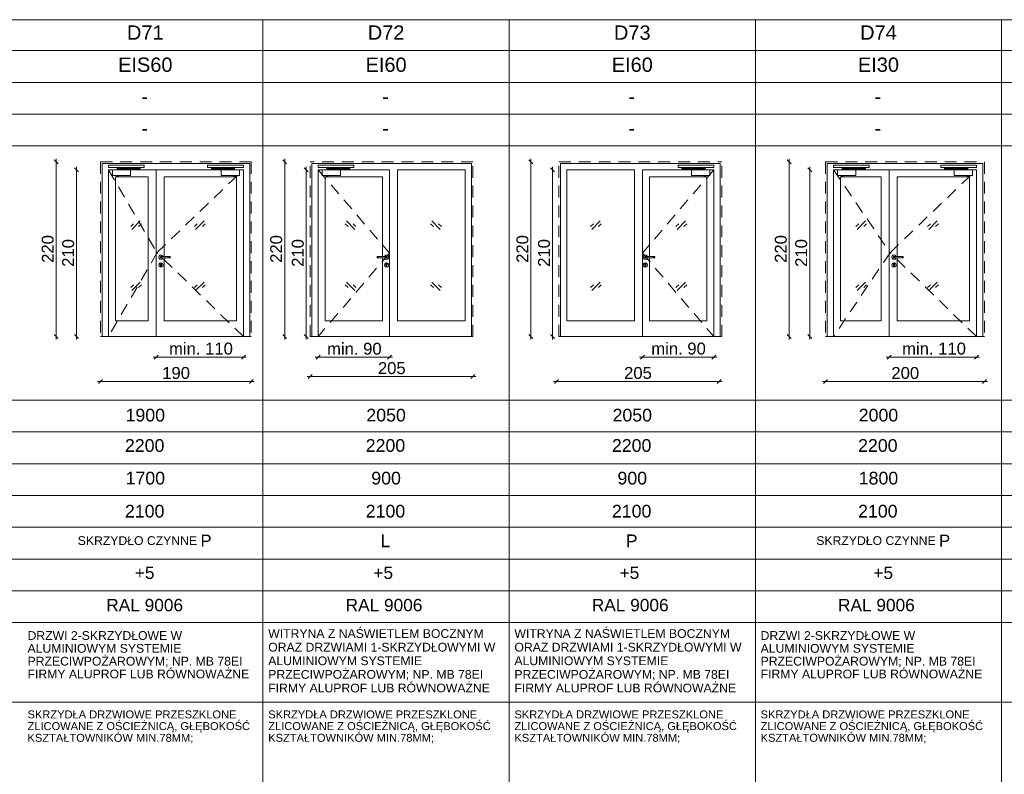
# Paper-space layout 'A-57 ZESTAWIENIE STOLARKI PROJEKTOWANEJ' of a CAD drawing. Header units: millimetres. Extents: x 0 to 900, y 0 to 1010.
# Tile 48 of 63: x 549 to 673, y 506 to 601. Entities that reach past the tile are written whole.
import ezdxf
from ezdxf.xclip import XClip

# ---------------------------------------------------------------- set-up
doc = ezdxf.new("R2010")
doc.units = ezdxf.units.MM
doc.header["$MEASUREMENT"] = 0
doc.header["$XCLIPFRAME"] = 0
doc.linetypes.add('LINIE_3', pattern=[25, 15, -10])
doc.linetypes.add('Przer. długie kreski', pattern=[2.5, 1.5, -1])
doc.layers.add('0_Nr_pióra__1', color=7, linetype='Continuous', lineweight=20)
for name, color, linetype, lineweight, true_color in [('0_Nr_pióra__30', 7, 'Continuous', 5, 0x878787), ('0_Nr_pióra__7', 7, 'Continuous', 18, 0x171717), ('0_Nr_pióra__8', 7, 'Continuous', 13, 0x4c4c4c), ('0_Nr_pióra__94', 7, 'Continuous', 5, 0x3b3b3b)]:
    doc.layers.add(name, color=color, linetype=linetype, lineweight=lineweight, true_color=true_color)
doc.layers.add('A_podrys', color=7, linetype='Continuous')
doc.styles.add('STYL_AUTOMATYCZNY_1', font='arial.ttf')

# ---------------------------------------------------------------- blocks, each defined once
blk = doc.blocks.new('Rysunek_1_1', base_point=(-2089.9, -1946.74))
at = {"layer": '0_Nr_pióra__1', "color": 7, "linetype": 'Continuous', "lineweight": 20}
for p, q in [((553.81, 582.72), (553.31, 583.22)), ((553.56, 582.97), (553.56, 583.34)), ((553.56, 560.97), (553.56, 582.97)), ((582.58, 582.72), (582.08, 583.22)), ((582.33, 582.97), (582.33, 583.34)), ((582.33, 560.97), (582.33, 582.97)), ((613.58, 582.72), (613.08, 583.22)), ((613.33, 582.97), (613.33, 583.34)), ((613.33, 560.97), (613.33, 582.97)), ((646.12, 582.72), (645.62, 583.22)), ((645.87, 582.97), (645.87, 583.34)), ((645.87, 560.97), (645.87, 582.97)), ((556.38, 581.72), (555.88, 582.22)), ((556.13, 581.97), (556.13, 582.34)), ((556.13, 560.97), (556.13, 581.97)), ((585.3, 581.72), (584.8, 582.22)), ((585.05, 581.97), (585.05, 582.34)), ((585.05, 560.97), (585.05, 581.97)), ((616.3, 581.72), (615.8, 582.22)), ((616.05, 581.97), (616.05, 582.34)), ((616.05, 560.97), (616.05, 581.97)), ((648.69, 581.72), (648.19, 582.22)), ((648.44, 581.97), (648.44, 582.34)), ((648.44, 560.97), (648.44, 581.97)), ((553.31, 561.22), (553.81, 560.72)), ((553.56, 560.59), (553.56, 560.97)), ((555.88, 561.22), (556.38, 560.72)), ((556.13, 560.59), (556.13, 560.97)), ((582.08, 561.22), (582.58, 560.72)), ((582.33, 560.59), (582.33, 560.97)), ((584.8, 561.22), (585.3, 560.72)), ((585.05, 560.59), (585.05, 560.97)), ((613.08, 561.22), (613.58, 560.72)), ((613.33, 560.59), (613.33, 560.97)), ((615.8, 561.22), (616.3, 560.72)), ((616.05, 560.59), (616.05, 560.97)), ((645.62, 561.22), (646.12, 560.72)), ((645.87, 560.59), (645.87, 560.97)), ((648.19, 561.22), (648.69, 560.72)), ((648.44, 560.59), (648.44, 560.97)), ((565.77, 558.39), (566.15, 558.39)), ((566.4, 558.64), (565.9, 558.14)), ((566.15, 558.39), (577.13, 558.39)), ((576.88, 558.14), (577.38, 558.64)), ((577.13, 558.39), (577.5, 558.39)), ((586.54, 558.37), (586.16, 558.37)), ((586.79, 558.62), (586.29, 558.12)), ((595.54, 558.37), (586.54, 558.37)), ((595.29, 558.12), (595.79, 558.62)), ((595.91, 558.37), (595.54, 558.37)), ((626.99, 558.39), (627.37, 558.39)), ((627.62, 558.64), (627.12, 558.14)), ((627.37, 558.39), (636.37, 558.39)), ((636.12, 558.14), (636.62, 558.64)), ((636.37, 558.39), (636.74, 558.39)), ((658.46, 558.39), (658.09, 558.39)), ((658.71, 558.64), (658.21, 558.14)), ((669.44, 558.39), (658.46, 558.39)), ((669.19, 558.14), (669.69, 558.64)), ((669.82, 558.39), (669.44, 558.39)), ((559.38, 555.57), (558.88, 555.07)), ((577.88, 555.07), (578.38, 555.57)), ((585.16, 555.93), (585.54, 555.93)), ((585.79, 556.18), (585.29, 555.68)), ((585.54, 555.93), (606.04, 555.93)), ((605.79, 555.68), (606.29, 556.18)), ((606.04, 555.93), (606.41, 555.93)), ((616.79, 555.57), (616.29, 555.07)), ((636.79, 555.07), (637.29, 555.57)), ((650.69, 555.57), (650.19, 555.07)), ((670.19, 555.07), (670.69, 555.57)), ((558.75, 555.32), (559.13, 555.32)), ((559.13, 555.32), (578.13, 555.32)), ((578.13, 555.32), (578.5, 555.32)), ((616.16, 555.32), (616.54, 555.32)), ((616.54, 555.32), (637.04, 555.32)), ((637.04, 555.32), (637.41, 555.32)), ((650.44, 555.32), (650.07, 555.32)), ((670.44, 555.32), (650.44, 555.32)), ((670.82, 555.32), (670.44, 555.32))]:
    blk.add_line(p, q, dxfattribs=at)
at = {"layer": '0_Nr_pióra__30', "color": 252, "linetype": 'Przer. długie kreski', "lineweight": 5, "true_color": 0x878787}
for p, q in [((559.13, 582.97), (578.13, 582.97)), ((559.13, 582.97), (559.13, 560.97)), ((578.13, 582.97), (578.13, 560.97)), ((606.04, 582.97), (585.54, 582.97)), ((585.54, 560.97), (585.54, 582.97)), ((606.04, 560.97), (606.04, 582.97)), ((616.87, 582.97), (637.37, 582.97)), ((616.87, 560.97), (616.87, 582.97)), ((637.37, 560.97), (637.37, 582.97)), ((650.44, 582.97), (670.44, 582.97)), ((650.44, 582.97), (650.44, 560.97)), ((670.44, 582.97), (670.44, 560.97)), ((560.13, 581.97), (566.25, 571.53)), ((566.25, 571.53), (577.13, 581.97)), ((586.54, 581.97), (595.54, 571.47)), ((636.37, 581.97), (627.37, 571.47)), ((651.44, 581.97), (658.56, 571.53)), ((658.56, 571.53), (669.44, 581.97)), ((566.25, 571.53), (560.13, 560.97)), ((577.13, 560.97), (566.25, 571.53)), ((595.54, 571.47), (586.54, 560.97)), ((627.37, 571.47), (636.37, 560.97)), ((658.56, 571.53), (651.44, 560.97)), ((669.44, 560.97), (658.56, 571.53))]:
    blk.add_line(p, q, dxfattribs=at)
at = {"layer": '0_Nr_pióra__30', "color": 252, "linetype": 'Continuous', "lineweight": 5, "true_color": 0x878787}
for p, q in [((559.33, 582.77), (577.93, 582.77)), ((559.33, 582.77), (559.33, 560.97)), ((577.93, 582.77), (577.93, 560.97)), ((605.84, 582.77), (585.74, 582.77)), ((585.74, 560.97), (585.74, 582.77)), ((605.84, 560.97), (605.84, 582.77)), ((617.07, 582.77), (637.17, 582.77)), ((617.07, 560.97), (617.07, 582.77)), ((637.17, 560.97), (637.17, 582.77)), ((650.64, 582.77), (670.24, 582.77)), ((650.64, 582.77), (650.64, 560.97)), ((670.24, 582.77), (670.24, 560.97)), ((560.13, 581.97), (560.13, 560.97)), ((577.13, 581.97), (560.13, 581.97)), ((566.15, 560.97), (566.15, 581.97)), ((577.13, 581.97), (577.13, 560.97)), ((586.54, 560.97), (586.54, 581.97)), ((586.54, 581.97), (595.54, 581.97)), ((595.54, 581.97), (595.54, 560.97)), ((596.54, 562.97), (596.54, 581.97)), ((596.54, 581.97), (605.04, 581.97)), ((605.04, 562.97), (605.04, 581.97)), ((617.87, 562.97), (617.87, 581.97)), ((626.37, 581.97), (617.87, 581.97)), ((626.37, 562.97), (626.37, 581.97)), ((627.37, 581.97), (627.37, 560.97)), ((636.37, 581.97), (627.37, 581.97)), ((636.37, 560.97), (636.37, 581.97)), ((651.44, 581.97), (651.44, 560.97)), ((669.44, 581.97), (651.44, 581.97)), ((658.46, 560.97), (658.46, 581.97)), ((669.44, 581.97), (669.44, 560.97)), ((561.01, 562.97), (561.01, 581.09)), ((561.01, 581.09), (565.15, 581.09)), ((565.15, 581.09), (565.15, 562.97)), ((567.15, 581.09), (567.15, 571.07)), ((576.25, 581.09), (567.15, 581.09)), ((576.25, 562.97), (576.25, 581.09)), ((587.42, 562.97), (587.42, 581.09)), ((587.42, 581.09), (594.66, 581.09)), ((594.66, 581.09), (594.66, 571.07)), ((628.25, 581.09), (628.25, 571.07)), ((635.49, 581.09), (628.25, 581.09)), ((635.49, 562.97), (635.49, 581.09)), ((652.32, 562.97), (652.32, 581.09)), ((652.32, 581.09), (657.46, 581.09)), ((657.46, 581.09), (657.46, 562.97)), ((659.46, 581.09), (659.46, 571.07)), ((668.56, 581.09), (659.46, 581.09)), ((668.56, 562.97), (668.56, 581.09)), ((563.09, 574.47), (564.15, 575.53)), ((571.12, 574.47), (572.18, 575.53)), ((591.16, 574.47), (590.1, 575.53)), ((601.92, 574.47), (600.86, 575.53)), ((620.99, 574.47), (622.05, 575.53)), ((631.74, 574.47), (632.81, 575.53)), ((654.4, 574.47), (655.46, 575.53)), ((663.43, 574.47), (664.5, 575.53)), ((562.94, 574.83), (563.3, 575.18)), ((563.94, 574.83), (564.3, 575.18)), ((570.97, 574.83), (571.33, 575.18)), ((571.97, 574.83), (572.33, 575.18)), ((590.31, 574.83), (589.95, 575.18)), ((591.31, 574.83), (590.95, 575.18)), ((601.06, 574.83), (600.71, 575.18)), ((602.06, 574.83), (601.71, 575.18)), ((620.84, 574.83), (621.2, 575.18)), ((621.84, 574.83), (622.2, 575.18)), ((631.6, 574.83), (631.95, 575.18)), ((632.6, 574.83), (632.95, 575.18)), ((654.26, 574.83), (654.61, 575.18)), ((655.26, 574.83), (655.61, 575.18)), ((663.29, 574.83), (663.64, 575.18)), ((664.29, 574.83), (664.64, 575.18)), ((566.51, 571.1), (566.48, 570.97)), ((566.48, 570.97), (566.51, 570.83)), ((566.61, 571.2), (566.51, 571.1)), ((566.51, 570.83), (566.61, 570.73)), ((566.75, 571.24), (566.61, 571.2)), ((566.61, 570.73), (566.75, 570.7)), ((566.68, 571.04), (566.65, 570.97)), ((566.65, 570.97), (566.68, 570.9)), ((566.69, 571.04), (566.66, 570.97)), ((566.66, 570.97), (566.69, 570.9)), ((566.75, 571.07), (566.68, 571.04)), ((566.68, 570.9), (566.75, 570.87)), ((566.74, 571.04), (566.72, 570.97)), ((566.72, 570.97), (566.74, 570.9)), ((566.88, 571.2), (566.75, 571.24)), ((566.75, 571.07), (567.85, 571.07)), ((566.75, 570.87), (567.85, 570.87)), ((566.75, 570.7), (566.88, 570.73)), ((566.81, 571.04), (566.8, 570.97)), ((566.8, 570.97), (566.81, 570.9)), ((566.98, 571.1), (566.88, 571.2)), ((566.88, 570.73), (566.98, 570.83)), ((566.99, 571.07), (566.98, 571.1)), ((566.98, 570.83), (566.99, 570.87)), ((567.15, 570.87), (567.15, 562.97)), ((567.78, 571.04), (567.79, 570.97)), ((567.79, 570.97), (567.78, 570.9)), ((567.85, 571.07), (567.92, 571.04)), ((567.85, 571.04), (567.88, 570.97)), ((567.88, 570.97), (567.85, 570.9)), ((567.92, 570.9), (567.85, 570.87)), ((567.9, 571.04), (567.93, 570.97)), ((567.93, 570.97), (567.9, 570.9)), ((567.92, 571.04), (567.95, 570.97)), ((567.95, 570.97), (567.92, 570.9)), ((593.99, 571.04), (593.96, 570.97)), ((593.96, 570.97), (593.99, 570.9)), ((594, 571.04), (593.98, 570.97)), ((593.98, 570.97), (594, 570.9)), ((594.06, 571.07), (593.99, 571.04)), ((593.99, 570.9), (594.06, 570.87)), ((594.05, 571.04), (594.03, 570.97)), ((594.03, 570.97), (594.05, 570.9)), ((595.16, 571.07), (594.06, 571.07)), ((595.16, 570.87), (594.06, 570.87)), ((594.12, 571.04), (594.11, 570.97)), ((594.11, 570.97), (594.12, 570.9)), ((594.66, 570.87), (594.66, 562.97)), ((594.92, 571.07), (594.93, 571.1)), ((594.93, 570.83), (594.92, 570.87)), ((594.93, 571.1), (595.02, 571.2)), ((595.02, 570.73), (594.93, 570.83)), ((595.02, 571.2), (595.16, 571.24)), ((595.16, 570.7), (595.02, 570.73)), ((595.09, 571.04), (595.11, 570.97)), ((595.11, 570.97), (595.09, 570.9)), ((595.16, 571.24), (595.29, 571.2)), ((595.16, 571.07), (595.23, 571.04)), ((595.23, 570.9), (595.16, 570.87)), ((595.29, 570.73), (595.16, 570.7)), ((595.17, 571.04), (595.19, 570.97)), ((595.19, 570.97), (595.17, 570.9)), ((595.21, 571.04), (595.24, 570.97)), ((595.24, 570.97), (595.21, 570.9)), ((595.23, 571.04), (595.26, 570.97)), ((595.26, 570.97), (595.23, 570.9)), ((595.29, 571.2), (595.39, 571.1)), ((595.39, 570.83), (595.29, 570.73)), ((595.39, 571.1), (595.43, 570.97)), ((595.43, 570.97), (595.39, 570.83)), ((627.51, 571.1), (627.48, 570.97)), ((627.48, 570.97), (627.51, 570.83)), ((627.61, 571.2), (627.51, 571.1)), ((627.51, 570.83), (627.61, 570.73)), ((627.75, 571.24), (627.61, 571.2)), ((627.61, 570.73), (627.75, 570.7)), ((627.68, 571.04), (627.65, 570.97)), ((627.65, 570.97), (627.68, 570.9)), ((627.69, 571.04), (627.66, 570.97)), ((627.66, 570.97), (627.69, 570.9)), ((627.75, 571.07), (627.68, 571.04)), ((627.68, 570.9), (627.75, 570.87)), ((627.74, 571.04), (627.72, 570.97)), ((627.72, 570.97), (627.74, 570.9)), ((627.88, 571.2), (627.75, 571.24)), ((627.75, 571.07), (628.85, 571.07)), ((627.75, 570.87), (628.85, 570.87)), ((627.75, 570.7), (627.88, 570.73)), ((627.81, 571.04), (627.8, 570.97)), ((627.8, 570.97), (627.81, 570.9)), ((627.98, 571.1), (627.88, 571.2)), ((627.88, 570.73), (627.98, 570.83)), ((627.99, 571.07), (627.98, 571.1)), ((627.98, 570.83), (627.99, 570.87)), ((628.25, 570.87), (628.25, 562.97)), ((628.78, 571.04), (628.79, 570.97)), ((628.79, 570.97), (628.78, 570.9)), ((628.85, 571.07), (628.92, 571.04)), ((628.85, 571.04), (628.87, 570.97)), ((628.87, 570.97), (628.85, 570.9)), ((628.92, 570.9), (628.85, 570.87)), ((628.9, 571.04), (628.93, 570.97)), ((628.93, 570.97), (628.9, 570.9)), ((628.92, 571.04), (628.95, 570.97)), ((628.95, 570.97), (628.92, 570.9)), ((658.83, 571.1), (658.79, 570.97)), ((658.79, 570.97), (658.83, 570.83)), ((658.93, 571.2), (658.83, 571.1)), ((658.83, 570.83), (658.93, 570.73)), ((659.06, 571.24), (658.93, 571.2)), ((658.93, 570.73), (659.06, 570.7)), ((658.99, 571.04), (658.96, 570.97)), ((658.96, 570.97), (658.99, 570.9)), ((659.01, 571.04), (658.98, 570.97)), ((658.98, 570.97), (659.01, 570.9)), ((659.06, 571.07), (658.99, 571.04)), ((658.99, 570.9), (659.06, 570.87)), ((659.06, 571.04), (659.03, 570.97)), ((659.03, 570.97), (659.06, 570.9)), ((659.2, 571.2), (659.06, 571.24)), ((659.06, 571.07), (660.16, 571.07)), ((659.06, 570.87), (660.16, 570.87)), ((659.06, 570.7), (659.2, 570.73)), ((659.13, 571.04), (659.12, 570.97)), ((659.12, 570.97), (659.13, 570.9)), ((659.3, 571.1), (659.2, 571.2)), ((659.2, 570.73), (659.3, 570.83)), ((659.31, 571.07), (659.3, 571.1)), ((659.3, 570.83), (659.31, 570.87)), ((659.46, 570.87), (659.46, 562.97)), ((660.1, 571.04), (660.11, 570.97)), ((660.11, 570.97), (660.1, 570.9)), ((660.16, 571.07), (660.23, 571.04)), ((660.23, 570.9), (660.16, 570.87)), ((660.17, 571.04), (660.19, 570.97)), ((660.19, 570.97), (660.17, 570.9)), ((660.22, 571.04), (660.25, 570.97)), ((660.25, 570.97), (660.22, 570.9)), ((660.23, 571.04), (660.26, 570.97)), ((660.26, 570.97), (660.23, 570.9)), ((566.51, 570.1), (566.48, 569.97)), ((566.48, 569.97), (566.51, 569.83)), ((566.61, 570.2), (566.51, 570.1)), ((566.51, 569.83), (566.61, 569.73)), ((566.75, 570.24), (566.61, 570.2)), ((566.61, 569.73), (566.75, 569.7)), ((566.67, 570.06), (566.69, 570.12)), ((566.7, 570.01), (566.67, 570.06)), ((566.69, 570.12), (566.75, 570.14)), ((566.7, 570.01), (566.7, 569.84)), ((566.7, 569.84), (566.71, 569.81)), ((566.71, 569.81), (566.75, 569.79)), ((566.88, 570.2), (566.75, 570.24)), ((566.75, 570.14), (566.8, 570.12)), ((566.75, 569.79), (566.78, 569.81)), ((566.75, 569.7), (566.88, 569.73)), ((566.78, 569.81), (566.8, 569.84)), ((566.8, 570.12), (566.82, 570.06)), ((566.8, 569.84), (566.8, 570.01)), ((566.98, 570.1), (566.88, 570.2)), ((566.88, 569.73), (566.98, 569.83)), ((567.02, 569.97), (566.98, 570.1)), ((566.98, 569.83), (567.02, 569.97)), ((594.89, 569.97), (594.93, 570.1)), ((594.93, 569.83), (594.89, 569.97)), ((594.93, 570.1), (595.02, 570.2)), ((595.02, 569.73), (594.93, 569.83)), ((595.02, 570.2), (595.16, 570.24)), ((595.16, 569.7), (595.02, 569.73)), ((595.08, 570.06), (595.11, 570.12)), ((595.11, 570.01), (595.08, 570.06)), ((595.11, 570.12), (595.16, 570.14)), ((595.11, 570.01), (595.11, 569.84)), ((595.11, 569.84), (595.12, 569.81)), ((595.12, 569.81), (595.16, 569.79)), ((595.16, 570.24), (595.29, 570.2)), ((595.16, 570.14), (595.21, 570.12)), ((595.16, 569.79), (595.19, 569.81)), ((595.29, 569.73), (595.16, 569.7)), ((595.19, 569.81), (595.21, 569.84)), ((595.21, 570.12), (595.23, 570.06)), ((595.23, 570.06), (595.21, 570.01)), ((595.21, 569.84), (595.21, 570.01)), ((595.29, 570.2), (595.39, 570.1)), ((595.39, 569.83), (595.29, 569.73)), ((595.39, 570.1), (595.43, 569.97)), ((595.43, 569.97), (595.39, 569.83)), ((627.51, 570.1), (627.48, 569.97)), ((627.48, 569.97), (627.51, 569.83)), ((627.61, 570.2), (627.51, 570.1)), ((627.51, 569.83), (627.61, 569.73)), ((627.75, 570.24), (627.61, 570.2)), ((627.61, 569.73), (627.75, 569.7)), ((627.69, 570.12), (627.67, 570.06)), ((627.67, 570.06), (627.7, 570.01)), ((627.75, 570.14), (627.69, 570.12)), ((627.7, 569.84), (627.7, 570.01)), ((627.71, 569.81), (627.7, 569.84)), ((627.75, 569.79), (627.71, 569.81)), ((627.88, 570.2), (627.75, 570.24)), ((627.8, 570.12), (627.75, 570.14)), ((627.78, 569.81), (627.75, 569.79)), ((627.75, 569.7), (627.88, 569.73)), ((627.8, 569.84), (627.78, 569.81)), ((627.82, 570.06), (627.8, 570.12)), ((627.8, 570.01), (627.82, 570.06)), ((627.8, 570.01), (627.8, 569.84)), ((627.98, 570.1), (627.88, 570.2)), ((627.88, 569.73), (627.98, 569.83)), ((628.02, 569.97), (627.98, 570.1)), ((627.98, 569.83), (628.02, 569.97)), ((658.83, 570.1), (658.79, 569.97)), ((658.79, 569.97), (658.83, 569.83)), ((658.93, 570.2), (658.83, 570.1)), ((658.83, 569.83), (658.93, 569.73)), ((659.06, 570.24), (658.93, 570.2)), ((658.93, 569.73), (659.06, 569.7)), ((658.99, 570.06), (659.01, 570.12)), ((659.01, 570.01), (658.99, 570.06)), ((659.01, 570.12), (659.06, 570.14)), ((659.01, 570.01), (659.01, 569.84)), ((659.01, 569.84), (659.03, 569.81)), ((659.03, 569.81), (659.06, 569.79)), ((659.2, 570.2), (659.06, 570.24)), ((659.06, 570.14), (659.12, 570.12)), ((659.06, 569.79), (659.1, 569.81)), ((659.06, 569.7), (659.2, 569.73)), ((659.1, 569.81), (659.11, 569.84)), ((659.11, 569.84), (659.11, 570.01)), ((659.12, 570.12), (659.14, 570.06)), ((659.3, 570.1), (659.2, 570.2)), ((659.2, 569.73), (659.3, 569.83)), ((659.33, 569.97), (659.3, 570.1)), ((659.3, 569.83), (659.33, 569.97)), ((562.94, 567.13), (563.3, 567.48)), ((563.09, 566.77), (564.15, 567.84)), ((563.94, 567.13), (564.3, 567.48)), ((570.97, 567.13), (571.33, 567.48)), ((571.12, 566.77), (572.18, 567.84)), ((571.97, 567.13), (572.33, 567.48)), ((590.31, 567.13), (589.95, 567.48)), ((591.16, 566.77), (590.1, 567.84)), ((591.31, 567.13), (590.95, 567.48)), ((601.06, 567.13), (600.71, 567.48)), ((601.92, 566.77), (600.86, 567.84)), ((602.06, 567.13), (601.71, 567.48)), ((620.84, 567.13), (621.2, 567.48)), ((620.99, 566.77), (622.05, 567.84)), ((621.84, 567.13), (622.2, 567.48)), ((631.6, 567.13), (631.95, 567.48)), ((631.74, 566.77), (632.81, 567.84)), ((632.6, 567.13), (632.95, 567.48)), ((654.26, 567.13), (654.61, 567.48)), ((654.4, 566.77), (655.46, 567.84)), ((655.26, 567.13), (655.61, 567.48)), ((663.29, 567.13), (663.64, 567.48)), ((663.43, 566.77), (664.5, 567.84)), ((664.29, 567.13), (664.64, 567.48)), ((565.15, 562.97), (561.01, 562.97)), ((567.15, 562.97), (576.25, 562.97)), ((594.66, 562.97), (587.42, 562.97)), ((596.54, 562.97), (605.04, 562.97)), ((626.37, 562.97), (617.87, 562.97)), ((628.25, 562.97), (635.49, 562.97)), ((657.46, 562.97), (652.32, 562.97)), ((659.46, 562.97), (668.56, 562.97)), ((559.13, 560.97), (578.13, 560.97)), ((606.04, 560.97), (585.54, 560.97)), ((616.87, 560.97), (637.37, 560.97)), ((650.44, 560.97), (670.44, 560.97))]:
    blk.add_line(p, q, dxfattribs=at)
at = {"layer": '0_Nr_pióra__8', "color": 251, "linetype": 'LINIE_3', "lineweight": 13, "true_color": 0x4c4c4c, "flags": 128}
for points in [[(564.63, 582.24), (564.63, 582.54), (560.13, 582.54), (560.13, 582.24)], [(562.93, 581.97), (560.63, 581.97), (560.63, 581.24), (562.93, 581.24)], [(561.23, 581.99), (561.23, 582.17), (564.03, 582.17), (564.03, 582.22), (564.14, 582.22), (564.14, 582.08), (561.32, 582.08), (561.32, 581.99)], [(561.31, 581.99), (561.23, 581.99), (561.23, 581.97), (561.31, 581.97)], [(564.05, 582.22), (564.13, 582.22), (564.13, 582.24), (564.05, 582.24)], [(572.63, 582.24), (572.63, 582.54), (577.13, 582.54), (577.13, 582.24)], [(573.21, 582.22), (573.12, 582.22), (573.12, 582.24), (573.21, 582.24)], [(576.03, 581.99), (576.03, 582.17), (573.22, 582.17), (573.22, 582.22), (573.12, 582.22), (573.12, 582.08), (575.94, 582.08), (575.94, 581.99)], [(574.32, 581.97), (576.63, 581.97), (576.63, 581.24), (574.32, 581.24)], [(575.95, 581.99), (576.02, 581.99), (576.02, 581.97), (575.95, 581.97)], [(591.04, 582.24), (591.04, 582.54), (586.54, 582.54), (586.54, 582.24)], [(589.35, 581.97), (587.04, 581.97), (587.04, 581.24), (589.35, 581.24)], [(587.64, 581.99), (587.64, 582.17), (590.45, 582.17), (590.45, 582.22), (590.55, 582.22), (590.55, 582.08), (587.73, 582.08), (587.73, 581.99)], [(587.72, 581.99), (587.64, 581.99), (587.64, 581.97), (587.72, 581.97)], [(590.46, 582.22), (590.54, 582.22), (590.54, 582.24), (590.46, 582.24)], [(631.87, 582.24), (631.87, 582.54), (636.37, 582.54), (636.37, 582.24)], [(635.27, 581.99), (635.27, 582.17), (632.46, 582.17), (632.46, 582.22), (632.35, 582.22), (632.35, 582.08), (635.18, 582.08), (635.18, 581.99)], [(632.45, 582.22), (632.36, 582.22), (632.36, 582.24), (632.45, 582.24)], [(633.56, 581.97), (635.87, 581.97), (635.87, 581.24), (633.56, 581.24)], [(635.19, 581.99), (635.26, 581.99), (635.26, 581.97), (635.19, 581.97)], [(655.94, 582.24), (655.94, 582.54), (651.44, 582.54), (651.44, 582.24)], [(654.25, 581.97), (651.94, 581.97), (651.94, 581.24), (654.25, 581.24)], [(652.54, 581.99), (652.54, 582.17), (655.35, 582.17), (655.35, 582.22), (655.45, 582.22), (655.45, 582.08), (652.63, 582.08), (652.63, 581.99)], [(652.62, 581.99), (652.55, 581.99), (652.55, 581.97), (652.62, 581.97)], [(655.36, 582.22), (655.45, 582.22), (655.45, 582.24), (655.36, 582.24)], [(664.94, 582.24), (664.94, 582.54), (669.44, 582.54), (669.44, 582.24)], [(668.34, 581.99), (668.34, 582.17), (665.54, 582.17), (665.54, 582.22), (665.43, 582.22), (665.43, 582.08), (668.25, 582.08), (668.25, 581.99)], [(665.52, 582.22), (665.44, 582.22), (665.44, 582.24), (665.52, 582.24)], [(666.64, 581.97), (668.94, 581.97), (668.94, 581.24), (666.64, 581.24)], [(668.26, 581.99), (668.34, 581.99), (668.34, 581.97), (668.26, 581.97)]]:
    blk.add_lwpolyline(points, close=True, dxfattribs=at)
for points in [[(561.38, 581.24), (561.1, 581.24), (561.1, 581.22, 0.458316), (561.38, 581.22)], [(575.88, 581.24), (576.16, 581.24), (576.16, 581.22, -0.458316), (575.88, 581.22)], [(587.79, 581.24), (587.51, 581.24), (587.51, 581.22, 0.458316), (587.79, 581.22)], [(635.12, 581.24), (635.39, 581.24), (635.39, 581.22, -0.458316), (635.12, 581.22)], [(652.69, 581.24), (652.41, 581.24), (652.41, 581.22, 0.458316), (652.69, 581.22)], [(668.19, 581.24), (668.47, 581.24), (668.47, 581.22, -0.458316), (668.19, 581.22)]]:
    blk.add_lwpolyline(points, format="xyb", close=True, dxfattribs=at)
at = {"layer": '0_Nr_pióra__94', "color": 250, "linetype": 'Continuous', "lineweight": 5, "true_color": 0x3b3b3b}
for p, q in [((50.6, 600.86), (887.6, 600.86)), ((579.6, 600.86), (579.6, 410.47)), ((610.6, 600.86), (610.6, 410.47)), ((641.6, 600.86), (641.6, 410.47)), ((672.6, 600.86), (672.6, 410.47)), ((887.6, 596.97), (50.6, 596.97)), ((887.6, 592.97), (50.6, 592.97)), ((887.6, 588.97), (50.6, 588.97)), ((887.6, 584.97), (50.6, 584.97)), ((50.6, 552.97), (887.6, 552.97)), ((49.45, 548.97), (887.6, 548.97)), ((50.6, 544.97), (887.6, 544.97)), ((49.45, 540.97), (887.6, 540.97)), ((50.6, 536.97), (887.6, 536.97)), ((35.27, 532.97), (889.6, 532.97)), ((50.6, 528.97), (887.6, 528.97)), ((50.6, 524.97), (887.6, 524.97)), ((50.6, 514.97), (887.6, 514.97))]:
    blk.add_line(p, q, dxfattribs=at)
at = {"layer": '0_Nr_pióra__1', "color": 7, "linetype": 'Continuous', "lineweight": 20, "char_height": 1.5, "width": 3.4323, "attachment_point": 7, "rotation": 90, "style": 'STYL_AUTOMATYCZNY_1'}
for s, insert in [('\\A1;{\\pql;\\fArial|b0|i0|c238|p0;\\W1.000000;220}', (553.26, 570.25)), ('\\A1;{\\pql;\\fArial|b0|i0|c238|p0;\\W1.000000;210}', (555.83, 569.75)), ('\\A1;{\\pql;\\fArial|b0|i0|c238|p0;\\W1.000000;220}', (582.03, 570.25)), ('\\A1;{\\pql;\\fArial|b0|i0|c238|p0;\\W1.000000;210}', (584.75, 569.75)), ('\\A1;{\\pql;\\fArial|b0|i0|c238|p0;\\W1.000000;220}', (613.03, 570.25)), ('\\A1;{\\pql;\\fArial|b0|i0|c238|p0;\\W1.000000;210}', (615.75, 569.75)), ('\\A1;{\\pql;\\fArial|b0|i0|c238|p0;\\W1.000000;220}', (645.57, 570.25)), ('\\A1;{\\pql;\\fArial|b0|i0|c238|p0;\\W1.000000;210}', (648.14, 569.75))]:
    blk.add_mtext(s, dxfattribs=dict(at, insert=insert))
at = {"layer": '0_Nr_pióra__1', "color": 7, "linetype": 'Continuous', "lineweight": 20, "char_height": 1.5, "attachment_point": 7, "style": 'STYL_AUTOMATYCZNY_1'}
for s, insert, width in [('\\A1;{\\pql;\\fArial|b0|i0|c238|p0;\\W1.000000;min. 110}', (567.77, 558.69), 7.7374), ('\\A1;{\\pql;\\fArial|b0|i0|c238|p0;\\W1.000000;min. 90}', (587.67, 558.67), 6.746), ('\\A1;{\\pql;\\fArial|b0|i0|c238|p0;\\W1.000000;min. 90}', (628.49, 558.69), 6.746), ('\\A1;{\\pql;\\fArial|b0|i0|c238|p0;\\W1.000000;min. 110}', (660.08, 558.69), 7.7374), ('\\A1;{\\pql;\\fArial|b0|i0|c238|p0;\\W1.000000;190}', (566.91, 555.62), 3.4323), ('\\A1;{\\pql;\\fArial|b0|i0|c238|p0;\\W1.000000;205}', (594.07, 556.23), 3.4323), ('\\A1;{\\pql;\\fArial|b0|i0|c238|p0;\\W1.000000;205}', (625.07, 555.62), 3.4323), ('\\A1;{\\pql;\\fArial|b0|i0|c238|p0;\\W1.000000;200}', (658.73, 555.62), 3.4323)]:
    blk.add_mtext(s, dxfattribs=dict(at, insert=insert, width=width))
at = {"layer": '0_Nr_pióra__7', "color": 250, "linetype": 'Continuous', "lineweight": 18, "true_color": 0x171717, "style": 'STYL_AUTOMATYCZNY_1'}
for s, insert, char_height, attachment_point in [('\\A1;{\\pqc;\\fArial|b0|i0|c238|p0;\\W1.000000;D71}', (564.78, 598.34), 1.8, 8), ('\\A1;{\\pqc;\\fArial|b0|i0|c238|p0;\\W1.000000;D72}', (595.1, 598.34), 1.8, 8), ('\\A1;{\\pqc;\\fArial|b0|i0|c238|p0;\\W1.000000;D73}', (626.1, 598.31), 1.8, 8), ('\\A1;{\\pqc;\\fArial|b0|i0|c238|p0;\\W1.000000;D74}', (657.1, 598.34), 1.8, 8), ('\\A1;{\\pqc;\\fArial|b0|i0|c238|p0;\\W1.000000;EIS60}', (564.78, 594.27), 1.8, 8), ('\\A1;{\\pqc;\\fArial|b0|i0|c238|p0;\\W1.000000;EI60}', (595.1, 594.27), 1.8, 8), ('\\A1;{\\pqc;\\fArial|b0|i0|c238|p0;\\W1.000000;EI60}', (626.1, 594.27), 1.8, 8), ('\\A1;{\\pqc;\\fArial|b0|i0|c238|p0;\\W1.000000;EI30}', (657.1, 594.27), 1.8, 8), ('\\A1;{\\pqc;\\fArial|b0|i0|c238|p0;\\W1.000000;-}', (564.7, 590.3), 1.8, 8), ('\\A1;{\\pqc;\\fArial|b0|i0|c238|p0;\\W1.000000;-}', (595.02, 590.3), 1.8, 8), ('\\A1;{\\pqc;\\fArial|b0|i0|c238|p0;\\W1.000000;-}', (626.02, 590.3), 1.8, 8), ('\\A1;{\\pqc;\\fArial|b0|i0|c238|p0;\\W1.000000;-}', (657.02, 590.3), 1.8, 8), ('\\A1;{\\pqc;\\fArial|b0|i0|c238|p0;\\W1.000000;-}', (564.7, 586.3), 1.8, 8), ('\\A1;{\\pqc;\\fArial|b0|i0|c238|p0;\\W1.000000;-}', (595.02, 586.3), 1.8, 8), ('\\A1;{\\pqc;\\fArial|b0|i0|c238|p0;\\W1.000000;-}', (626.02, 586.3), 1.8, 8), ('\\A1;{\\pqc;\\fArial|b0|i0|c238|p0;\\W1.000000;-}', (657.02, 586.3), 1.8, 8), ('\\A1;{\\pqc;\\fArial|b0|i0|c238|p0;\\W1.000000;1900}', (564.78, 550.26), 1.6, 8), ('\\A1;{\\pqc;\\fArial|b0|i0|c238|p0;\\W1.000000;2050}', (595.1, 550.26), 1.6, 8), ('\\A1;{\\pqc;\\fArial|b0|i0|c238|p0;\\W1.000000;2050}', (626.1, 550.26), 1.6, 8), ('\\A1;{\\pqc;\\fArial|b0|i0|c238|p0;\\W1.000000;2000}', (657.1, 550.26), 1.6, 8), ('\\A1;{\\pqc;\\fArial|b0|i0|c238|p0;\\W1.000000;2200}', (564.7, 546.44), 1.6, 8), ('\\A1;{\\pqc;\\fArial|b0|i0|c238|p0;\\W1.000000;2200}', (595.02, 546.44), 1.6, 8), ('\\A1;{\\pqc;\\fArial|b0|i0|c238|p0;\\W1.000000;2200}', (626.02, 546.44), 1.6, 8), ('\\A1;{\\pqc;\\fArial|b0|i0|c238|p0;\\W1.000000;2200}', (657.02, 546.44), 1.6, 8), ('\\A1;{\\pqc;\\fArial|b0|i0|c238|p0;\\W1.000000;1700}', (564.78, 542.33), 1.6, 8), ('\\A1;{\\pqc;\\fArial|b0|i0|c238|p0;\\W1.000000;900}', (595.1, 542.33), 1.6, 8), ('\\A1;{\\pqc;\\fArial|b0|i0|c238|p0;\\W1.000000;900}', (626.1, 542.33), 1.6, 8), ('\\A1;{\\pqc;\\fArial|b0|i0|c238|p0;\\W1.000000;1800}', (657.1, 542.33), 1.6, 8), ('\\A1;{\\pqc;\\fArial|b0|i0|c238|p0;\\W1.000000;2100}', (564.7, 538.17), 1.6, 8), ('\\A1;{\\pqc;\\fArial|b0|i0|c238|p0;\\W1.000000;2100}', (595.02, 538.17), 1.6, 8), ('\\A1;{\\pqc;\\fArial|b0|i0|c238|p0;\\W1.000000;2100}', (626.02, 538.17), 1.6, 8), ('\\A1;{\\pqc;\\fArial|b0|i0|c238|p0;\\W1.000000;2100}', (657.02, 538.17), 1.6, 8), ('\\A1;{\\pqc;\\fArial|b0|i0|c238|p0;\\W1.000000;SKRZYDŁO CZYNNE \\fArial|b0|i0|c238|p0;\\H1.363636x;\\W1.000000;P}', (564.7, 536.04), 1.1, 2), ('\\A1;{\\pqc;\\fArial|b0|i0|c238|p0;\\W1.000000;L}', (595.02, 534.46), 1.6, 8), ('\\A1;{\\pqc;\\fArial|b0|i0|c238|p0;\\W1.000000;P}', (626.02, 534.46), 1.6, 8), ('\\A1;{\\pqc;\\fArial|b0|i0|c238|p0;\\W1.000000;SKRZYDŁO CZYNNE \\fArial|b0|i0|c238|p0;\\H1.363636x;\\W1.000000;P}', (657.7, 536.04), 1.1, 2), ('\\A1;{\\pqc;\\fArial|b0|i0|c238|p0;\\W1.000000;+5}', (564.7, 530.44), 1.5567, 8), ('\\A1;{\\pqc;\\fArial|b0|i0|c238|p0;\\W1.000000;+5}', (594.74, 530.44), 1.5567, 8), ('\\A1;{\\pqc;\\fArial|b0|i0|c238|p0;\\W1.000000;+5}', (625.74, 530.44), 1.5567, 8), ('\\A1;{\\pqc;\\fArial|b0|i0|c238|p0;\\W1.000000;+5}', (657.7, 530.44), 1.5567, 8), ('\\A1;{\\pqc;\\fArial|b0|i0|c238|p0;\\W1.000000;RAL 9006}', (564.7, 526.37), 1.5567, 8), ('\\A1;{\\pqc;\\fArial|b0|i0|c238|p0;\\W1.000000;RAL 9006}', (594.84, 526.37), 1.5567, 8), ('\\A1;{\\pqc;\\fArial|b0|i0|c238|p0;\\W1.000000;RAL 9006}', (625.84, 526.37), 1.5567, 8), ('\\A1;{\\pqc;\\fArial|b0|i0|c238|p0;\\W1.000000;RAL 9006}', (656.84, 526.37), 1.5567, 8)]:
    blk.add_mtext(s, dxfattribs=dict(at, insert=insert, char_height=char_height, attachment_point=attachment_point))
at = {"layer": '0_Nr_pióra__7', "color": 250, "linetype": 'Continuous', "lineweight": 18, "true_color": 0x171717, "width": 29.4591, "attachment_point": 1, "style": 'STYL_AUTOMATYCZNY_1'}
for s, insert, char_height, line_spacing_factor in [('\\A1;{\\pql;\\fArial|b0|i0|c238|p0;\\W1.000000;DRZWI 2-SKRZYDŁOWE W ALUMINIOWYM SYSTEMIE PRZECIWPOŻAROWYM; NP. MB 78EI FIRMY ALUPROF LUB RÓWNOWAŻNE}', (549.95, 523.89), 1.1, 0.880475), ('\\A1;{\\pql;\\fArial|b0|i0|c238|p0;\\W1.000000;WITRYNA Z NAŚWIETLEM BOCZNYM \\fArial|b0|i0|c238|p0;\\W1.000000;ORAZ DRZWIAMI 1-SKRZYDŁOWYMI W \\fArial|b0|i0|c238|p0;\\W1.000000;ALUMINIOWYM SYSTEMIE \\fArial|b0|i0|c238|p0;\\W1.000000;PRZECIWPOŻAROWYM; NP. MB 78EI \\fArial|b0|i0|c238|p0;\\W1.000000;FIRMY \\fArial|b0|i0|c238|p0;\\W1.000000;ALUPROF LUB RÓWNOWAŻNE}', (580.26, 524.14), 1.1, 0.934815), ('\\A1;{\\pql;\\fArial|b0|i0|c238|p0;\\W1.000000;WITRYNA Z NAŚWIETLEM BOCZNYM \\fArial|b0|i0|c238|p0;\\W1.000000;ORAZ DRZWIAMI 1-SKRZYDŁOWYMI W \\fArial|b0|i0|c238|p0;\\W1.000000;ALUMINIOWYM SYSTEMIE \\fArial|b0|i0|c238|p0;\\W1.000000;PRZECIWPOŻAROWYM; NP. MB 78EI \\fArial|b0|i0|c238|p0;\\W1.000000;FIRMY \\fArial|b0|i0|c238|p0;\\W1.000000;ALUPROF LUB RÓWNOWAŻNE}', (611.26, 524.14), 1.1, 0.934815), ('\\A1;{\\pql;\\fArial|b0|i0|c238|p0;\\W1.000000;DRZWI 2-SKRZYDŁOWE W ALUMINIOWYM SYSTEMIE PRZECIWPOŻAROWYM; NP. MB 78EI FIRMY ALUPROF LUB RÓWNOWAŻNE}', (642.26, 523.89), 1.1, 0.880475), ('\\A1;{\\pql;\\fArial|b0|i0|c238|p0;\\W1.000000;SKRZYDŁA DRZWIOWE PRZESZKLONE \\fArial|b0|i0|c238|p0;\\W1.000000;ZLICOWANE Z OŚCIEŻNICĄ, \\fArial|b0|i0|c238|p0;\\W1.000000;GŁĘBOKOŚĆ KSZTAŁTOWNIKÓW \\fArial|b0|i0|c238|p0;\\W1.000000;MIN.78MM;}', (549.95, 513.91), 1, 0.883417), ('\\A1;{\\pql;\\fArial|b0|i0|c238|p0;\\W1.000000;SKRZYDŁA DRZWIOWE PRZESZKLONE \\fArial|b0|i0|c238|p0;\\W1.000000;ZLICOWANE Z OŚCIEŻNICĄ, \\fArial|b0|i0|c238|p0;\\W1.000000;GŁĘBOKOŚĆ KSZTAŁTOWNIKÓW \\fArial|b0|i0|c238|p0;\\W1.000000;MIN.78MM;}', (580.26, 513.91), 1, 0.883417), ('\\A1;{\\pql;\\fArial|b0|i0|c238|p0;\\W1.000000;SKRZYDŁA DRZWIOWE PRZESZKLONE \\fArial|b0|i0|c238|p0;\\W1.000000;ZLICOWANE Z OŚCIEŻNICĄ, \\fArial|b0|i0|c238|p0;\\W1.000000;GŁĘBOKOŚĆ KSZTAŁTOWNIKÓW \\fArial|b0|i0|c238|p0;\\W1.000000;MIN.78MM;}', (611.26, 513.91), 1, 0.883417), ('\\A1;{\\pql;\\fArial|b0|i0|c238|p0;\\W1.000000;SKRZYDŁA DRZWIOWE PRZESZKLONE \\fArial|b0|i0|c238|p0;\\W1.000000;ZLICOWANE Z OŚCIEŻNICĄ, \\fArial|b0|i0|c238|p0;\\W1.000000;GŁĘBOKOŚĆ KSZTAŁTOWNIKÓW \\fArial|b0|i0|c238|p0;\\W1.000000;MIN.78MM;}', (642.26, 513.91), 1, 0.883417)]:
    blk.add_mtext(s, dxfattribs=dict(at, insert=insert, char_height=char_height, line_spacing_factor=line_spacing_factor))

psp = doc.layouts.new('A-57 ZESTAWIENIE STOLARKI PROJEKTOWANEJ')

# ---------------------------------------------------------------- block references
at = {"layer": 'A_podrys', "color": 37, "linetype": 'Continuous', "lineweight": 5, "true_color": 0x656532}
ref = psp.add_blockref('Rysunek_1_1', (-2089.9, -1946.74), dxfattribs=at)
XClip(ref).set_block_clipping_path([(28.6628210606, 4.9003190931), (892.6953650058, 1005.4179299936)])

doc.saveas('drawing.dxf')
